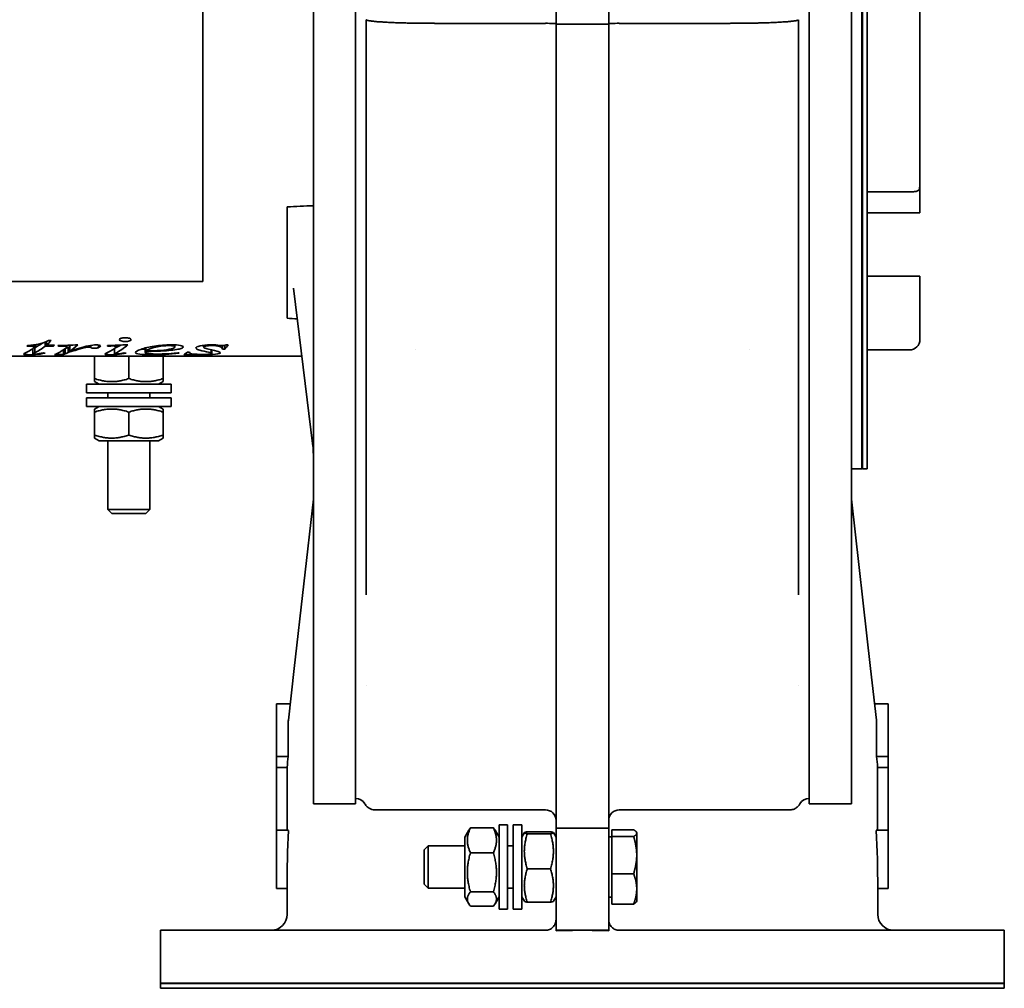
# Model space of a CAD drawing. Header units: millimetres. Extents: x 255 to 585, y 116 to 478.
# Tile 2 of 3: x 398 to 585, y 116 to 300. Entities that reach past the tile are written whole.
import ezdxf

# ---------------------------------------------------------------- set-up
doc = ezdxf.new("R2010")
doc.units = ezdxf.units.MM
doc.header["$LTSCALE"] = 2
doc.layers.add('Krawędzie widoczne(ISO)', color=7, linetype='Continuous', lineweight=35, true_color=0x262659)

msp = doc.modelspace()

# ---------------------------------------------------------------- linework, layer by layer
at = {"layer": 'Krawędzie widoczne(ISO)'}
for p, q in [((454.1, 151.14), (454.1, 443.14)), ((462.1, 151.14), (462.1, 443.14)), ((548.1, 443.14), (548.1, 151.14)), ((556.1, 443.14), (556.1, 151.14)), ((500.1, 420.35), (500.1, 298.88)), ((510.1, 420.35), (510.1, 298.88)), ((558.09, 379.64), (558.09, 214.64)), ((558.19, 379.64), (558.19, 214.64)), ((559.09, 379.64), (559.09, 214.64)), ((433.14, 344.14), (433.14, 250.14)), ((569.1, 325.14), (569.1, 269.14)), ((464.1, 299.75), (464.1, 194.38)), ((498.1, 299.06), (477.1, 299.06)), ((500.1, 298.88), (500.1, 187.35)), ((510.1, 298.88), (500.1, 298.88)), ((510.1, 298.88), (510.1, 187.35)), ((512.1, 299.06), (533.1, 299.06)), ((546.1, 299.75), (546.1, 194.38)), ((569.1, 268.88), (569.1, 269.14)), ((569.1, 263.14), (569.1, 268.88)), ((567.12, 267.14), (559.09, 267.14)), ((449.1, 264.28), (449.1, 262.5)), ((449.1, 262.5), (449.1, 259.95)), ((567.12, 263.14), (559.09, 263.14)), ((569.1, 263.14), (567.12, 263.14)), ((449.1, 243.52), (449.1, 259.95)), ((559.09, 251.14), (567.12, 251.14)), ((567.12, 251.14), (569.1, 251.14)), ((569.1, 239.14), (569.1, 251.14)), ((433.14, 250.14), (339.14, 250.14)), ((450.31, 248.83), (454.02, 218.88)), ((449.1, 243.52), (449.1, 243.16)), ((401.48, 237.87), (399.79, 237.87)), ((400.88, 237.39), (400.88, 236.4)), ((401.25, 237.58), (401.25, 236.59)), ((401.48, 238.15), (401.48, 237.87)), ((403.26, 238.64), (403.26, 237.87)), ((404.82, 237.87), (403.26, 237.87)), ((403.48, 238.73), (403.48, 238.05)), ((403.48, 238.05), (405.01, 238.05)), ((403.88, 238.91), (404.37, 238.91)), ((404.82, 238.05), (404.82, 237.87)), ((405.81, 237.97), (405.81, 237.86)), ((406.7, 237.17), (406.7, 236.27)), ((407.06, 237.42), (407.06, 236.43)), ((407.18, 238.02), (407.18, 237.84)), ((407.34, 238.03), (407.34, 237.76)), ((407.58, 237.63), (407.58, 236.64)), ((407.9, 237.91), (407.9, 236.93)), ((410.38, 237.67), (410.38, 237.48)), ((411.91, 238.02), (411.91, 237.61)), ((413.33, 238.1), (413.33, 237.57)), ((415.07, 237.98), (415.07, 237.87)), ((416.36, 237.4), (416.36, 236.42)), ((416.72, 238.04), (416.72, 237.76)), ((422.19, 237.51), (422.19, 236.7)), ((422.25, 237.53), (422.25, 236.85)), ((422.32, 237.54), (422.32, 236.94)), ((427.85, 238.1), (427.85, 237.72)), ((433.33, 238.05), (433.33, 237.66)), ((434.69, 237.18), (434.69, 236.61)), ((434.86, 237.15), (434.86, 236.5)), ((436.88, 237.99), (436.88, 237.31)), ((437.29, 237.31), (436.88, 237.31)), ((437.29, 238.04), (437.29, 237.31)), ((437.55, 238.12), (437.96, 238.12)), ((473.39, 237.14), (473.39, 237.14)), ((536.81, 237.14), (536.81, 237.14)), ((559.09, 237.14), (567.1, 237.14)), ((451.91, 235.94), (254.9, 235.94)), ((401.39, 236.36), (401.39, 236.29)), ((406.7, 236.27), (405.01, 236.27)), ((412.6, 231.72), (412.6, 235.94)), ((416.88, 236.38), (416.88, 236.31)), ((419.1, 231.72), (419.1, 235.94)), ((425.6, 231.72), (425.6, 235.94)), ((429.92, 236.25), (429.52, 236.25)), ((429.92, 236.5), (429.92, 236.25)), ((430.19, 236.71), (430.6, 236.71)), ((412.6, 231.14), (412.6, 231.72)), ((425.6, 231.72), (425.6, 231.14)), ((411.1, 230.64), (427.1, 230.64)), ((411.1, 229.04), (411.1, 230.64)), ((413.45, 230.64), (412.6, 231.14)), ((424.75, 230.64), (425.6, 231.14)), ((427.1, 229.04), (427.1, 230.64)), ((411.1, 229.04), (427.1, 229.04)), ((411.1, 228.04), (427.1, 228.04)), ((411.1, 226.44), (411.1, 228.04)), ((415.1, 229.04), (415.1, 228.04)), ((423.1, 229.04), (423.1, 228.04)), ((427.1, 226.44), (427.1, 228.04)), ((411.1, 226.44), (427.1, 226.44)), ((413.45, 226.44), (412.6, 225.95)), ((412.6, 225.37), (412.6, 225.95)), ((424.75, 226.44), (425.6, 225.95)), ((425.6, 225.95), (425.6, 225.37)), ((412.6, 225.37), (412.6, 221.02)), ((419.1, 225.37), (419.1, 221.02)), ((425.6, 225.37), (425.6, 221.02)), ((412.6, 220.44), (412.6, 221.02)), ((413.45, 219.94), (412.6, 220.44)), ((424.75, 219.94), (425.6, 220.44)), ((425.6, 221.02), (425.6, 220.44)), ((413.45, 219.94), (424.75, 219.94)), ((415.1, 219.94), (415.1, 206.91)), ((423.1, 219.94), (423.1, 206.91)), ((558.09, 214.74), (558.19, 214.64)), ((558.09, 214.64), (556.1, 214.59)), ((558.19, 214.64), (559.09, 214.64)), ((454.1, 208.84), (450.47, 176.79)), ((556.1, 208.84), (559.73, 176.79)), ((415.1, 206.91), (423.1, 206.91)), ((415.87, 206.14), (415.1, 206.91)), ((422.33, 206.14), (415.87, 206.14)), ((422.33, 206.14), (423.1, 206.91)), ((464.1, 194.38), (464.1, 190.72)), ((546.1, 194.38), (546.1, 190.72)), ((500.1, 187.35), (500.1, 146.47)), ((510.1, 187.35), (510.1, 146.47)), ((449.36, 166.99), (450.47, 176.79)), ((560.84, 166.99), (559.73, 176.79)), ((449.71, 170.09), (447.1, 170.09)), ((447.1, 160.09), (447.1, 170.09)), ((560.49, 170.09), (563.1, 170.09)), ((563.1, 160.09), (563.1, 170.09)), ((449.32, 166.26), (449.32, 160.09)), ((560.88, 166.26), (560.88, 160.09)), ((447.1, 160.09), (449.32, 160.09)), ((447.1, 158.03), (447.1, 160.09)), ((563.1, 160.09), (560.88, 160.09)), ((563.1, 158.03), (563.1, 160.09)), ((447.1, 158.03), (449.14, 158.03)), ((447.1, 146.09), (447.1, 158.03)), ((449.14, 158.03), (449.14, 146.09)), ((561.06, 158.03), (561.06, 146.09)), ((563.1, 158.03), (561.06, 158.03)), ((563.1, 146.09), (563.1, 158.03)), ((454.1, 151.14), (462.1, 151.14)), ((498.1, 149.97), (465.73, 149.97)), ((544.47, 149.97), (512.1, 149.97)), ((556.1, 151.14), (548.1, 151.14)), ((447.1, 146.09), (449.37, 146.09)), ((447.1, 135.09), (447.1, 146.09)), ((482.8, 144.79), (483.56, 146.11)), ((488.23, 146.56), (483.87, 146.56)), ((489.3, 144.79), (488.54, 146.11)), ((489.3, 131.14), (489.3, 147.14)), ((490.9, 147.14), (489.3, 147.14)), ((490.9, 131.14), (490.9, 147.14)), ((492, 131.14), (492, 147.14)), ((493.6, 147.14), (492, 147.14)), ((493.6, 131.14), (493.6, 147.14)), ((493.6, 144.79), (494.1, 145.65)), ((499.03, 145.82), (494.67, 145.82)), ((500.1, 144.79), (499.6, 145.65)), ((500.1, 146.47), (500.1, 145.94)), ((510.1, 146.47), (500.1, 146.47)), ((500.1, 127.14), (500.1, 145.94)), ((510.1, 146.47), (510.1, 145.94)), ((510.1, 127.14), (510.1, 145.94)), ((510.7, 144.91), (510.7, 146.19)), ((510.7, 146.19), (514.82, 146.19)), ((515.4, 145.64), (515.34, 145.74)), ((515.4, 145.55), (515.4, 145.64)), ((563.1, 146.09), (560.83, 146.09)), ((563.1, 135.09), (563.1, 146.09)), ((482.8, 144.79), (482.8, 133.49)), ((499.03, 145.45), (494.67, 145.45)), ((510.7, 144.84), (510.1, 144.84)), ((510.7, 144.91), (514.82, 144.91)), ((510.7, 137.86), (510.7, 144.91)), ((515.4, 141.39), (515.4, 145.55)), ((475.1, 142.38), (475.87, 143.14)), ((475.1, 135.91), (475.1, 142.38)), ((475.87, 143.14), (475.87, 135.14)), ((482.8, 143.14), (475.87, 143.14)), ((492, 143.14), (490.9, 143.14)), ((488.23, 141.84), (483.87, 141.84)), ((515.4, 134.98), (515.4, 141.39)), ((499.03, 138.77), (494.67, 138.77)), ((510.7, 137.86), (514.82, 137.86)), ((510.7, 132.1), (510.7, 137.86)), ((447.1, 135.09), (449.1, 135.09)), ((449.1, 130.14), (449.1, 135.2)), ((475.1, 135.91), (475.87, 135.14)), ((482.8, 135.14), (475.87, 135.14)), ((488.23, 134.43), (483.87, 134.43)), ((492, 135.14), (490.9, 135.14)), ((515.4, 132.64), (515.4, 134.98)), ((561.1, 135.2), (561.1, 130.14)), ((563.1, 135.09), (561.1, 135.09)), ((482.8, 133.49), (483.56, 132.18)), ((489.3, 133.49), (488.54, 132.18)), ((493.6, 133.49), (494.1, 132.64)), ((500.1, 133.49), (499.6, 132.64)), ((510.7, 133.44), (510.1, 133.44)), ((515.4, 132.64), (515.34, 132.55)), ((488.23, 131.73), (483.87, 131.73)), ((490.9, 131.14), (489.3, 131.14)), ((493.6, 131.14), (492, 131.14)), ((499.03, 132.46), (494.67, 132.46)), ((510.7, 132.1), (514.82, 132.1)), ((425.1, 127.14), (498.1, 127.14)), ((425.1, 127.14), (425.1, 117.14)), ((500.1, 127.06), (500.1, 127.14)), ((505.1, 127.14), (500.1, 127.14)), ((505.1, 127.14), (510.1, 127.14)), ((510.1, 127.06), (510.1, 127.14)), ((585.1, 127.14), (512.1, 127.14)), ((585.1, 127.14), (585.1, 117.14)), ((585.1, 117.14), (425.1, 117.14)), ((425.2, 117.14), (425.1, 117.04)), ((425.1, 116.14), (425.1, 117.04)), ((585.1, 117.04), (425.1, 117.04)), ((425.1, 116.14), (585.1, 116.14)), ((585, 117.14), (585.1, 117.04)), ((585.1, 116.14), (585.1, 117.04))]:
    msp.add_line(p, q, dxfattribs=at)
for centre, radius, start, end in [((567.1, 239.14), 2, 270, 0), ((462.1, 150.14), 2, 28.9166, 90), ((548.1, 150.14), 2, 90, 151.0834), ((498.1, 147.97), 2, 0, 90), ((512.1, 147.97), 2, 90, 180), ((446.1, 130.14), 3, 270, 0), ((564.1, 130.14), 3, 180, 270)]:
    msp.add_arc(centre, radius, start, end, dxfattribs=at)
for centre, major_axis, ratio, start_param, end_param in [((498.1, 298.96), (-2, 0), 0.052759, 3.141593, 4.712391), ((512.1, 298.96), (2, 0), 0.052759, 1.570795, 3.141593), ((196.05, 297.14), (1167.76, 43.33), 0.037007, 4.929449, 4.933837), ((505.1, 156.59), (-56, 0), 0.707418, 6.194831, 6.246881), ((505.1, 156.59), (56, 0), 0.707418, 0.036304, 0.088354), ((465.6, 152.08), (-1.75, -0.98), 0.999337, 6.277631, 6.282674), ((544.6, 152.08), (1.75, -0.98), 0.999337, 0.000511, 0.005554), ((505.1, 135.2), (0, 110.17), 0.508291, 1.471839, 1.570796), ((505.1, 135.2), (0, 110.17), 0.508291, 4.712389, 4.811347), ((505.1, 81.91), (-80, 0), 0.565401, 4.712389, 4.77493), ((505.1, 81.91), (80, 0), 0.565401, 1.508256, 1.570796)]:
    msp.add_ellipse(centre, major_axis=major_axis, ratio=ratio, start_param=start_param, end_param=end_param, dxfattribs=at)
for points, knots in [([(464.1, 299.75), (464.1, 299.75), (464.1, 299.75), (464.1, 299.74), (464.11, 299.73), (464.13, 299.7), (464.14, 299.69), (464.18, 299.67), (464.21, 299.66), (464.28, 299.64), (464.32, 299.62), (464.37, 299.61), (464.38, 299.61), (464.42, 299.6), (464.47, 299.59), (464.57, 299.57), (464.63, 299.56), (464.76, 299.53), (464.83, 299.52), (464.96, 299.51), (465.02, 299.5), (465.17, 299.48), (465.26, 299.47), (465.46, 299.45), (465.56, 299.43), (465.78, 299.41), (465.89, 299.4), (466.13, 299.38), (466.26, 299.37), (466.52, 299.35), (466.65, 299.34), (466.82, 299.33), (466.85, 299.33), (467.03, 299.32), (467.18, 299.31), (467.49, 299.29), (467.66, 299.28), (467.98, 299.26), (468.15, 299.25), (468.49, 299.24), (468.66, 299.23), (469.02, 299.21), (469.2, 299.21), (469.57, 299.19), (469.75, 299.18), (470.13, 299.17), (470.31, 299.17), (470.69, 299.15), (470.88, 299.15), (471.25, 299.14), (471.44, 299.13), (471.78, 299.12), (471.94, 299.12), (472.3, 299.11), (472.51, 299.11), (472.92, 299.1), (473.13, 299.1), (473.55, 299.09), (473.76, 299.09), (474.18, 299.08), (474.38, 299.08), (474.8, 299.08), (475.01, 299.07), (475.41, 299.07), (475.61, 299.07), (476, 299.07), (476.19, 299.07), (476.57, 299.07), (476.76, 299.07), (477, 299.06), (477.05, 299.06), (477.1, 299.06)], [-0.002241, -0.002241, -0.002241, -0.002241, 0, 0, 0.061944, 0.061944, 0.127004, 0.127004, 0.193746, 0.193746, 0.262233, 0.262233, 0.271686, 0.271686, 0.332086, 0.332086, 0.393845, 0.393845, 0.457613, 0.457613, 0.509148, 0.509148, 0.576025, 0.576025, 0.644365, 0.644365, 0.714063, 0.714063, 0.783949, 0.783949, 0.853285, 0.853285, 0.867987, 0.867987, 0.939127, 0.939127, 1.010266, 1.010266, 1.079161, 1.079161, 1.148602, 1.148602, 1.217937, 1.217937, 1.285888, 1.285888, 1.352637, 1.352637, 1.417087, 1.417087, 1.480465, 1.480465, 1.531472, 1.531472, 1.598295, 1.598295, 1.664671, 1.664671, 1.730022, 1.730022, 1.793928, 1.793928, 1.857045, 1.857045, 1.916693, 1.916693, 1.974866, 1.974866, 2.031036, 2.031036, 2.046397, 2.046397, 2.046397, 2.046397]), ([(546.1, 299.75), (546.1, 299.75), (546.1, 299.75), (546.1, 299.74), (546.09, 299.73), (546.07, 299.7), (546.06, 299.69), (546.02, 299.67), (545.99, 299.66), (545.92, 299.64), (545.88, 299.62), (545.83, 299.61), (545.82, 299.61), (545.78, 299.6), (545.73, 299.59), (545.63, 299.57), (545.57, 299.56), (545.44, 299.53), (545.37, 299.52), (545.24, 299.51), (545.18, 299.5), (545.03, 299.48), (544.94, 299.47), (544.74, 299.45), (544.64, 299.43), (544.42, 299.41), (544.31, 299.4), (544.07, 299.38), (543.94, 299.37), (543.68, 299.35), (543.55, 299.34), (543.38, 299.33), (543.35, 299.33), (543.17, 299.32), (543.02, 299.31), (542.71, 299.29), (542.54, 299.28), (542.22, 299.26), (542.05, 299.25), (541.71, 299.24), (541.54, 299.23), (541.18, 299.21), (541, 299.21), (540.63, 299.19), (540.45, 299.18), (540.07, 299.17), (539.89, 299.17), (539.51, 299.15), (539.32, 299.15), (538.95, 299.14), (538.76, 299.13), (538.42, 299.12), (538.26, 299.12), (537.9, 299.11), (537.69, 299.11), (537.28, 299.1), (537.07, 299.1), (536.65, 299.09), (536.44, 299.09), (536.02, 299.08), (535.82, 299.08), (535.4, 299.08), (535.19, 299.07), (534.79, 299.07), (534.59, 299.07), (534.2, 299.07), (534.01, 299.07), (533.63, 299.07), (533.44, 299.07), (533.2, 299.06), (533.15, 299.06), (533.1, 299.06)], [-0.002241, -0.002241, -0.002241, -0.002241, 0, 0, 0.061944, 0.061944, 0.127004, 0.127004, 0.193746, 0.193746, 0.262233, 0.262233, 0.271686, 0.271686, 0.332086, 0.332086, 0.393845, 0.393845, 0.457613, 0.457613, 0.509148, 0.509148, 0.576025, 0.576025, 0.644365, 0.644365, 0.714063, 0.714063, 0.783949, 0.783949, 0.853285, 0.853285, 0.867987, 0.867987, 0.939127, 0.939127, 1.010266, 1.010266, 1.079161, 1.079161, 1.148602, 1.148602, 1.217937, 1.217937, 1.285888, 1.285888, 1.352637, 1.352637, 1.417087, 1.417087, 1.480465, 1.480465, 1.531472, 1.531472, 1.598295, 1.598295, 1.664671, 1.664671, 1.730022, 1.730022, 1.793928, 1.793928, 1.857045, 1.857045, 1.916693, 1.916693, 1.974866, 1.974866, 2.031036, 2.031036, 2.046397, 2.046397, 2.046397, 2.046397]), ([(569.1, 268.88), (569.1, 268.66), (569.1, 268.45), (569.08, 268.11), (569.07, 267.98), (569.03, 267.75), (568.99, 267.64), (568.91, 267.48), (568.85, 267.41), (568.7, 267.3), (568.62, 267.26), (568.35, 267.18), (568.13, 267.16), (567.64, 267.14), (567.37, 267.14), (567.12, 267.14)], [0.0261083, 0.0261083, 0.0261083, 0.0261083, 0.090178, 0.090178, 0.135267, 0.135267, 0.180356, 0.180356, 0.2200225, 0.2200225, 0.259689, 0.259689, 0.3355637, 0.3355637, 0.4114383, 0.4114383, 0.4114383, 0.4114383]), ([(417.31, 239.1), (417.31, 239.19), (417.42, 239.28), (417.63, 239.35), (417.84, 239.42), (418.11, 239.45), (418.43, 239.45)], [0, 0, 0, 0, 1, 1, 1, 2, 2, 2, 2]), ([(418.43, 238.75), (418.12, 238.75), (417.85, 238.78), (417.64, 238.85), (417.42, 238.92), (417.31, 239), (417.31, 239.1)], [0, 0, 0, 0, 1, 1, 1, 2, 2, 2, 2]), ([(418.43, 239.45), (418.74, 239.45), (419, 239.42), (419.21, 239.35), (419.42, 239.28), (419.53, 239.19), (419.53, 239.1)], [0, 0, 0, 0, 1, 1, 1, 2, 2, 2, 2]), ([(419.53, 239.1), (419.53, 239), (419.42, 238.92), (419.21, 238.85), (418.99, 238.78), (418.73, 238.75), (418.43, 238.75)], [0, 0, 0, 0, 1, 1, 1, 2, 2, 2, 2]), ([(399.9, 237.98), (400.72, 238.04), (401.41, 238.12), (401.97, 238.24), (402.53, 238.36), (403.17, 238.57), (403.88, 238.91)], [0, 0, 0, 0, 1, 1, 1, 2, 2, 2, 2]), ([(412.57, 237.46), (412.4, 237.46), (412.25, 237.47), (412.13, 237.49), (412.02, 237.52), (411.94, 237.56), (411.91, 237.61)], [0, 0, 0, 0, 1, 1, 1, 2, 2, 2, 2]), ([(412.91, 238.12), (413.16, 238.12), (413.35, 238.1), (413.5, 238.06), (413.64, 238.03), (413.71, 237.97), (413.71, 237.9)], [0, 0, 0, 0, 1, 1, 1, 2, 2, 2, 2]), ([(416.72, 237.76), (416.72, 237.8), (416.67, 237.84), (416.55, 237.86), (416.44, 237.89), (416.28, 237.9), (416.07, 237.9)], [0, 0, 0, 0, 1, 1, 1, 2, 2, 2, 2]), ([(420.38, 236.66), (420.38, 236.83), (420.72, 237.03), (421.39, 237.26), (422.07, 237.5), (422.92, 237.72), (423.95, 237.87), (424.97, 238.03), (426.03, 238.12), (427.12, 238.12)], [0, 0, 0, 0, 1, 1, 1, 2, 2, 2, 3, 3, 3, 3]), ([(426.7, 237.98), (425.92, 237.98), (425.1, 237.87), (424.24, 237.68), (423.37, 237.49), (422.73, 237.22), (422.32, 236.94)], [0, 0, 0, 0, 1, 1, 1, 2, 2, 2, 2]), ([(425.06, 237.06), (425.99, 237.14), (426.69, 237.24), (427.15, 237.36), (427.62, 237.48), (427.85, 237.6), (427.85, 237.72)], [0, 0, 0, 0, 1, 1, 1, 2, 2, 2, 2]), ([(427.85, 237.72), (427.85, 237.79), (427.75, 237.86), (427.55, 237.9), (427.35, 237.95), (427.07, 237.98), (426.7, 237.98)], [0, 0, 0, 0, 1, 1, 1, 2, 2, 2, 2]), ([(427.12, 238.12), (427.9, 238.12), (428.48, 238.08), (428.86, 238), (429.23, 237.91), (429.42, 237.82), (429.42, 237.72)], [0, 0, 0, 0, 1, 1, 1, 2, 2, 2, 2]), ([(431.83, 237.5), (431.83, 237.66), (432.09, 237.8), (432.61, 237.93), (433.13, 238.05), (433.8, 238.12), (434.62, 238.12)], [0, 0, 0, 0, 1, 1, 1, 2, 2, 2, 2]), ([(434.69, 236.61), (434.48, 236.68), (434.04, 236.77), (433.38, 236.91), (432.73, 237.05), (432.3, 237.16), (432.12, 237.25), (431.93, 237.33), (431.83, 237.41), (431.83, 237.5)], [0, 0, 0, 0, 1, 1, 1, 2, 2, 2, 3, 3, 3, 3]), ([(434.82, 237.98), (434.37, 237.98), (434, 237.94), (433.73, 237.88), (433.46, 237.82), (433.33, 237.75), (433.33, 237.66)], [0, 0, 0, 0, 1, 1, 1, 2, 2, 2, 2]), ([(433.33, 237.66), (433.33, 237.6), (433.38, 237.55), (433.49, 237.5), (433.6, 237.45), (433.83, 237.38), (434.19, 237.3)], [0, 0, 0, 0, 1, 1, 1, 2, 2, 2, 2]), ([(434.19, 237.3), (435.15, 237.08), (435.77, 236.94), (436.05, 236.85), (436.33, 236.76), (436.47, 236.68), (436.47, 236.61)], [0, 0, 0, 0, 1, 1, 1, 2, 2, 2, 2]), ([(436.88, 237.31), (436.84, 237.52), (436.63, 237.7), (436.25, 237.81), (435.87, 237.92), (435.4, 237.98), (434.82, 237.98)], [0, 0, 0, 0, 1, 1, 1, 2, 2, 2, 2]), ([(435.27, 238.11), (435.36, 238.1), (435.6, 238.08), (435.98, 238.04), (436.36, 238), (436.62, 237.99), (436.75, 237.99)], [0, 0, 0, 0, 1, 1, 1, 2, 2, 2, 2]), ([(400.22, 236.25), (399.91, 236.25), (399.65, 236.26), (399.46, 236.28), (399.26, 236.3), (399.16, 236.33), (399.16, 236.36)], [0, 0, 0, 0, 1, 1, 1, 2, 2, 2, 2]), ([(400.88, 236.4), (400.88, 236.38), (400.91, 236.37), (400.96, 236.36), (401.01, 236.36), (401.07, 236.35), (401.15, 236.35)], [0, 0, 0, 0, 1, 1, 1, 2, 2, 2, 2]), ([(415.51, 236.25), (415.23, 236.25), (414.99, 236.26), (414.81, 236.28), (414.62, 236.29), (414.53, 236.32), (414.53, 236.35)], [0, 0, 0, 0, 1, 1, 1, 2, 2, 2, 2]), ([(416.36, 236.42), (416.36, 236.4), (416.39, 236.39), (416.45, 236.38), (416.52, 236.38), (416.59, 236.37), (416.68, 236.37)], [0, 0, 0, 0, 1, 1, 1, 2, 2, 2, 2]), ([(423.64, 236.25), (422.56, 236.25), (421.74, 236.28), (421.2, 236.36), (420.65, 236.44), (420.38, 236.53), (420.38, 236.66)], [0, 0, 0, 0, 1, 1, 1, 2, 2, 2, 2]), ([(422.19, 236.7), (422.19, 236.6), (422.43, 236.52), (422.9, 236.46), (423.37, 236.4), (423.95, 236.37), (424.63, 236.37)], [0, 0, 0, 0, 1, 1, 1, 2, 2, 2, 2]), ([(424.63, 236.37), (425.17, 236.37), (425.69, 236.39), (426.19, 236.41), (426.68, 236.44), (427.43, 236.5), (428.42, 236.61)], [0, 0, 0, 0, 1, 1, 1, 2, 2, 2, 2]), ([(430.6, 236.71), (430.64, 236.53), (430.87, 236.44), (431.3, 236.38), (431.72, 236.32), (432.3, 236.3), (433.02, 236.3)], [0, 0, 0, 0, 1, 1, 1, 2, 2, 2, 2]), ([(433.02, 236.3), (433.59, 236.3), (434.03, 236.32), (434.37, 236.35), (434.7, 236.39), (434.86, 236.44), (434.86, 236.5)], [0, 0, 0, 0, 1, 1, 1, 2, 2, 2, 2]), ([(436.47, 236.61), (436.47, 236.5), (436.15, 236.41), (435.51, 236.34), (434.87, 236.28), (434.06, 236.25), (433.08, 236.25)], [0, 0, 0, 0, 1, 1, 1, 2, 2, 2, 2]), ([(454.1, 217.01), (454.1, 217.19), (454.09, 217.46), (454.07, 218.08), (454.04, 218.55), (454.01, 218.94)], [-0.194026, -0.194026, -0.194026, -0.194026, -0.1175628, -0.1175628, 0, 0, 0, 0]), ([(454.02, 218.88), (454.02, 218.88), (454.02, 218.88), (454.02, 218.88), (454.02, 218.88), (454.02, 218.88), (454.02, 218.88), (454.02, 218.88), (454.02, 218.88), (454.02, 218.88), (454.02, 218.88), (454.02, 218.88)], [3.18519485, 3.18519485, 3.18519485, 3.18519485, 3.19386162, 3.19386162, 3.2025284, 3.2025284, 3.21119517, 3.21119517, 3.21986194, 3.21986194, 3.22852871, 3.22852871, 3.22852871, 3.22852871]), ([(449.36, 166.99), (449.35, 166.87), (449.34, 166.75), (449.32, 166.5), (449.32, 166.38), (449.32, 166.26)], [0.000001, 0.000001, 0.000001, 0.000001, 0.03722637, 0.03722637, 0.07384249, 0.07384249, 0.07384249, 0.07384249]), ([(560.84, 166.99), (560.85, 166.87), (560.86, 166.75), (560.88, 166.5), (560.88, 166.38), (560.88, 166.26)], [-0.07384001, -0.07384001, -0.07384001, -0.07384001, -0.03661539, -0.03661539, 0, 0, 0, 0]), ([(463.85, 151.11), (463.85, 151.11), (463.85, 151.11), (463.85, 151.11), (463.85, 151.11)], [-8.288486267, -8.288486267, -8.288486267, -8.288486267, -8.28746214, -8.282128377, -8.282128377, -8.282128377, -8.282128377]), ([(465.73, 149.97), (465.38, 149.97), (464.97, 150.09), (464.38, 150.43), (464.19, 150.62), (463.97, 150.91), (463.91, 151.01), (463.86, 151.1)], [0, 0, 0, 0, 0.2239469, 0.2239469, 0.4383706, 0.4383706, 0.6123071, 0.6123071, 0.6123071, 0.6123071]), ([(546.34, 151.1), (546.26, 150.95), (546.14, 150.74), (545.7, 150.36), (545.49, 150.22), (545.01, 150.03), (544.72, 149.97), (544.47, 149.97)], [0, 0, 0, 0, 0.2958191, 0.2958191, 0.4517512, 0.4517512, 0.6123659, 0.6123659, 0.6123659, 0.6123659]), ([(546.35, 151.11), (546.35, 151.11), (546.35, 151.11), (546.35, 151.11), (546.35, 151.11)], [-8.288486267, -8.288486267, -8.288486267, -8.288486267, -8.28746214, -8.282128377, -8.282128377, -8.282128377, -8.282128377]), ([(498.1, 127.14), (498.35, 127.14), (498.62, 127.19), (499.11, 127.4), (499.34, 127.55), (499.69, 127.91), (499.85, 128.13), (500.05, 128.63), (500.1, 128.89), (500.1, 129.14)], [-0.3018012, -0.3018012, -0.3018012, -0.3018012, -0.2262739, -0.2262739, -0.1507466, -0.1507466, -0.0753733, -0.0753733, 0, 0, 0, 0]), ([(512.1, 127.14), (511.85, 127.14), (511.58, 127.19), (511.09, 127.4), (510.86, 127.55), (510.51, 127.91), (510.35, 128.13), (510.15, 128.63), (510.1, 128.89), (510.1, 129.14)], [-0.3018012, -0.3018012, -0.3018012, -0.3018012, -0.2262197, -0.2262197, -0.1506383, -0.1506383, -0.0753191, -0.0753191, 0, 0, 0, 0])]:
    msp.add_open_spline(points, degree=3, knots=knots, dxfattribs=at)
for points in [[(450.31, 248.83), (450.31, 248.84), (450.31, 248.84), (450.31, 248.84)], [(451.03, 243.03), (450.39, 243.07), (449.74, 243.12), (449.1, 243.16)], [(399.54, 236.61), (400.19, 236.92), (400.83, 237.34), (401.48, 237.87)], [(399.79, 237.87), (399.82, 237.91), (399.86, 237.94), (399.9, 237.98)], [(400.88, 237.25), (400.8, 237.25), (400.73, 237.25), (400.65, 237.25)], [(401.25, 237.58), (401, 237.47), (400.88, 237.42), (400.88, 237.39)], [(402.74, 238.45), (402.24, 238.1), (401.74, 237.81), (401.25, 237.58)], [(403.26, 237.87), (402.59, 237.33), (401.92, 236.9), (401.25, 236.59)], [(404.37, 238.91), (404.07, 238.6), (403.77, 238.31), (403.48, 238.05)], [(405.01, 238.05), (404.95, 237.99), (404.89, 237.93), (404.82, 237.87)], [(405.01, 236.27), (405.67, 236.51), (406.32, 236.88), (406.98, 237.37)], [(405.66, 237.96), (406.92, 238.01), (408.18, 238.07), (409.44, 238.12)], [(405.81, 237.86), (405.76, 237.89), (405.71, 237.93), (405.66, 237.96)], [(406.61, 237.88), (406.47, 237.88), (406.2, 237.88), (405.81, 237.86)], [(407.18, 237.84), (407.03, 237.87), (406.84, 237.88), (406.61, 237.88)], [(406.98, 237.37), (407.22, 237.54), (407.34, 237.68), (407.34, 237.76)], [(407.58, 237.63), (407.29, 237.52), (407.12, 237.46), (407.06, 237.43)], [(407.34, 237.76), (407.34, 237.79), (407.28, 237.82), (407.18, 237.84)], [(407.9, 237.75), (407.79, 237.71), (407.68, 237.67), (407.58, 237.63)], [(409.44, 238.12), (408.93, 237.65), (408.42, 237.25), (407.9, 236.93)], [(408.14, 238.06), (408.06, 238.01), (407.98, 237.96), (407.9, 237.91)], [(407.9, 236.93), (409.21, 237.32), (410.39, 237.7), (411.44, 237.93)], [(410.38, 237.48), (409.76, 237.32), (409.1, 237.12), (408.38, 236.91)], [(411.25, 237.68), (411.05, 237.65), (410.76, 237.58), (410.38, 237.48)], [(411.6, 237.7), (411.47, 237.7), (411.35, 237.69), (411.25, 237.68)], [(411.44, 237.93), (412.05, 238.05), (412.54, 238.12), (412.91, 238.12)], [(411.81, 237.68), (411.75, 237.69), (411.68, 237.7), (411.6, 237.7)], [(411.91, 237.61), (411.89, 237.64), (411.86, 237.66), (411.81, 237.68)], [(413.33, 237.57), (413.16, 237.49), (412.9, 237.46), (412.57, 237.46)], [(413.71, 237.9), (413.71, 237.78), (413.58, 237.67), (413.33, 237.57)], [(414.82, 236.52), (415.34, 236.75), (415.85, 237.05), (416.37, 237.41)], [(415.07, 237.98), (416.36, 238.03), (417.64, 238.08), (418.93, 238.14)], [(416.07, 237.9), (415.91, 237.9), (415.58, 237.89), (415.07, 237.87)], [(416.36, 237.26), (416.28, 237.26), (416.21, 237.26), (416.14, 237.25)], [(416.37, 237.41), (416.61, 237.59), (416.72, 237.71), (416.72, 237.76)], [(416.59, 237.53), (416.52, 237.5), (416.47, 237.48), (416.43, 237.46)], [(418.93, 238.14), (418.15, 237.44), (417.37, 236.91), (416.59, 236.54)], [(417.58, 238.08), (417.25, 237.87), (416.92, 237.69), (416.59, 237.53)], [(422.19, 237.27), (421.95, 237.28), (421.73, 237.29), (421.53, 237.31)], [(428.67, 237.32), (428.02, 237.17), (427.06, 237.06), (425.79, 236.97)], [(429.42, 237.72), (429.42, 237.57), (429.17, 237.44), (428.67, 237.32)], [(433.33, 237.9), (433.18, 237.94), (433.05, 237.97), (432.93, 237.99)], [(434.62, 238.12), (434.85, 238.12), (435.07, 238.12), (435.27, 238.11)], [(436.75, 237.99), (437.07, 237.99), (437.33, 238.03), (437.55, 238.12)], [(437.96, 238.12), (437.74, 237.82), (437.51, 237.55), (437.29, 237.31)], [(399.16, 236.36), (399.16, 236.41), (399.29, 236.49), (399.54, 236.61)], [(401.39, 236.29), (401.01, 236.26), (400.62, 236.25), (400.22, 236.25)], [(401.25, 236.59), (401, 236.48), (400.88, 236.42), (400.88, 236.4)], [(401.15, 236.35), (401.31, 236.35), (401.53, 236.37), (401.8, 236.4)], [(403.22, 236.54), (402.58, 236.4), (401.97, 236.33), (401.39, 236.29)], [(401.8, 236.4), (401.95, 236.41), (402.3, 236.47), (402.85, 236.58)], [(402.85, 236.58), (402.97, 236.56), (403.1, 236.55), (403.22, 236.54)], [(407.06, 236.43), (406.94, 236.38), (406.82, 236.32), (406.7, 236.27)], [(407.58, 236.64), (407.27, 236.52), (407.1, 236.46), (407.06, 236.43)], [(408.38, 236.91), (408.07, 236.83), (407.8, 236.74), (407.58, 236.64)], [(414.53, 236.35), (414.53, 236.38), (414.63, 236.43), (414.82, 236.52)], [(416.88, 236.31), (416.41, 236.27), (415.95, 236.25), (415.51, 236.25)], [(416.59, 236.54), (416.43, 236.47), (416.36, 236.43), (416.36, 236.42)], [(416.68, 236.37), (416.77, 236.37), (416.9, 236.38), (417.04, 236.39)], [(418.57, 236.54), (418.09, 236.43), (417.53, 236.36), (416.88, 236.31)], [(417.04, 236.39), (417.42, 236.43), (417.8, 236.49), (418.18, 236.58)], [(418.18, 236.58), (418.31, 236.56), (418.44, 236.55), (418.57, 236.54)], [(422.25, 236.85), (422.21, 236.79), (422.19, 236.74), (422.19, 236.7)], [(425.79, 236.97), (424.95, 236.92), (423.77, 236.88), (422.25, 236.85)], [(422.32, 236.94), (423.44, 236.97), (424.35, 237), (425.06, 237.06)], [(428.64, 236.56), (426.89, 236.32), (425.22, 236.25), (423.64, 236.25)], [(428.42, 236.61), (428.49, 236.59), (428.56, 236.58), (428.64, 236.56)], [(429.52, 236.25), (429.74, 236.37), (429.97, 236.52), (430.19, 236.71)], [(430.68, 236.3), (430.35, 236.3), (430.09, 236.28), (429.92, 236.25)], [(431.25, 236.29), (431, 236.3), (430.81, 236.3), (430.68, 236.3)], [(433.08, 236.25), (432.55, 236.25), (431.94, 236.26), (431.25, 236.29)], [(434.86, 236.5), (434.86, 236.54), (434.8, 236.58), (434.69, 236.61)], [(464.08, 173.53), (464.08, 173.54), (464.08, 173.54), (464.08, 173.54)], [(546.12, 173.54), (546.12, 173.54), (546.12, 173.53), (546.12, 173.53)], [(465.73, 149.97), (465.73, 149.97), (465.73, 149.97), (465.73, 149.97)], [(544.47, 149.97), (544.47, 149.97), (544.47, 149.97), (544.47, 149.97)]]:
    msp.add_open_spline(points, degree=3, dxfattribs=at)
for points, weights in [([(412.6, 231.72), (415.85, 230.63), (419.1, 231.72)], [1, 1.15470053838, 1]), ([(419.1, 231.72), (422.35, 230.63), (425.6, 231.72)], [1, 1.15470053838, 1]), ([(419.1, 225.37), (415.85, 226.46), (412.6, 225.37)], [1, 1.15470053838, 1]), ([(425.6, 225.37), (422.35, 226.46), (419.1, 225.37)], [1, 1.15470053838, 1]), ([(412.6, 221.02), (415.85, 219.93), (419.1, 221.02)], [1, 1.15470053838, 1]), ([(419.1, 221.02), (422.35, 219.93), (425.6, 221.02)], [1, 1.15470053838, 1]), ([(483.87, 146.56), (482.79, 144.2), (483.87, 141.84)], [1, 1.15470053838, 1]), ([(483.56, 146.11), (483.68, 146.33), (483.87, 146.56)], [1.04012980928, 1.02369383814, 1]), ([(488.23, 141.84), (489.31, 144.2), (488.23, 146.56)], [1, 1.15470053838, 1]), ([(488.23, 146.56), (488.42, 146.33), (488.54, 146.11)], [1, 1.02369383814, 1.04012980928]), ([(494.67, 145.82), (493.59, 145.64), (494.67, 145.45)], [1, 1.15470053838, 1]), ([(499.03, 145.45), (500.11, 145.64), (499.03, 145.82)], [1, 1.15470053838, 1]), ([(515.4, 145.55), (515.4, 145.85), (514.82, 146.19)], [1, 1.0379548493, 1]), ([(494.67, 145.45), (493.59, 142.11), (494.67, 138.77)], [1, 1.15470053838, 1]), ([(499.03, 138.77), (500.11, 142.11), (499.03, 145.45)], [1, 1.15470053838, 1]), ([(514.82, 144.91), (515.4, 145.25), (515.4, 145.55)], [1, 1.0379548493, 1]), ([(515.4, 141.39), (515.4, 143.02), (514.82, 144.91)], [1, 1.0379548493, 1]), ([(483.87, 141.84), (482.79, 138.13), (483.87, 134.43)], [1, 1.15470053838, 1]), ([(488.23, 134.43), (489.31, 138.13), (488.23, 141.84)], [1, 1.15470053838, 1]), ([(514.82, 137.86), (515.4, 139.75), (515.4, 141.39)], [1, 1.0379548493, 1]), ([(494.67, 138.77), (493.59, 135.62), (494.67, 132.46)], [1, 1.15470053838, 1]), ([(499.03, 132.46), (500.11, 135.62), (499.03, 138.77)], [1, 1.15470053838, 1]), ([(515.4, 134.98), (515.4, 136.32), (514.82, 137.86)], [1, 1.0379548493, 1]), ([(483.87, 134.43), (482.79, 133.08), (483.87, 131.73)], [1, 1.15470053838, 1]), ([(488.23, 131.73), (489.31, 133.08), (488.23, 134.43)], [1, 1.15470053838, 1]), ([(514.82, 132.1), (515.4, 133.64), (515.4, 134.98)], [1, 1.0379548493, 1]), ([(494.67, 132.46), (494.14, 132.56), (494.1, 132.64)], [1, 1.07008634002, 1.07666811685]), ([(499.6, 132.64), (499.56, 132.56), (499.03, 132.46)], [1.07666811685, 1.07008634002, 1]), ([(515.34, 132.55), (515.22, 132.34), (514.82, 132.1)], [1.01631131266, 1.02609050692, 1])]:
    msp.add_rational_spline(points, weights, degree=2, dxfattribs=at)

doc.saveas('drawing.dxf')
